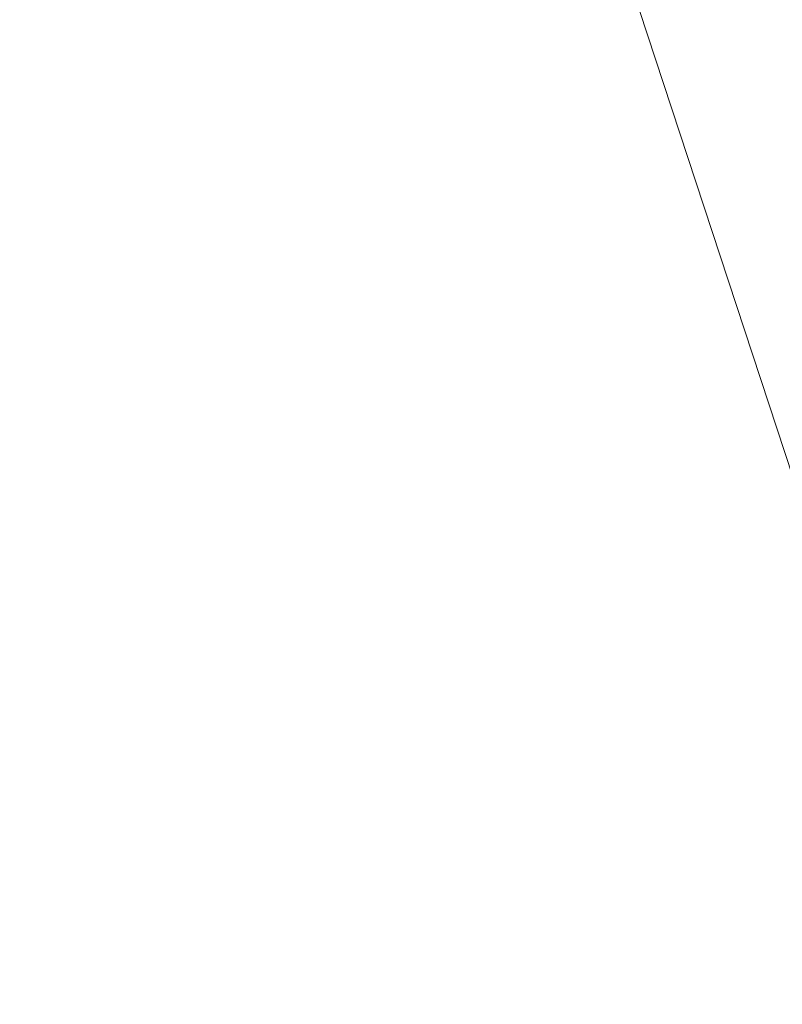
# Model space of a CAD drawing. Header units: millimetres. Extents: x -23340 to 39391, y -3670 to 10897.
# Tile 146 of 256: x 26.83 to 27.91, y 14.13 to 15.52. Entities that reach past the tile are written whole.
import ezdxf

# ---------------------------------------------------------------- set-up
doc = ezdxf.new("R2010")
doc.units = ezdxf.units.MM
doc.layers.add('Logos Leg - Bottom Cap', color=6, linetype='Continuous', lineweight=5)

msp = doc.modelspace()

# ---------------------------------------------------------------- meshes
at = {"layer": 'Logos Leg - Bottom Cap'}
mesh = msp.add_polyface(dxfattribs=at)
corners = [(30.7578, 15.8634, 7.0208), (30.4509, 16.7978, 7.0208), (30.4509, 16.7978, 0.5), (30.7578, 15.8634, 0.5), (37.0143, 8.6763), (30.3912, 19.7389), (30.3308, 20.6888), (30.3308, 21.6406), (30.3912, 22.5905), (30.5117, 23.5347), (30.6918, 24.4693), (30.9309, 25.3906), (31.2279, 26.2949), (31.5816, 27.1785), (31.1462, 16.0047, 0.0076), (30.8475, 16.9143, 0.0076), (30.9309, 16.9388), (31.2279, 16.0345), (30.4582, 16.8, 0.4132), (30.7649, 15.866, 0.4132), (30.6071, 17.8409, 0.0076), (30.6918, 17.8601), (30.4259, 18.781, 0.0076), (30.5117, 18.7947), (38.2753, 18.5995, 10), (38.1268, 19.0517, 10), (38.0073, 19.5123, 10), (30.2038, 17.7499, 7.0208), (37.9172, 19.9797, 10), (30.0177, 18.7157, 7.0208), (37.857, 20.4518, 10), (29.8932, 19.6913, 7.0208), (37.8268, 20.9267, 10), (29.8308, 20.6729, 7.0208), (30.7667, 16.8906, 0.0302), (31.0671, 15.9759, 0.0302), (30.6909, 16.8683, 0.067), (30.9928, 15.9489, 0.067), (30.6223, 16.8482, 0.117), (30.9257, 15.9245, 0.117), (30.5632, 16.8308, 0.1786), (30.8677, 15.9034, 0.1786), (30.5152, 16.8167, 0.25), (30.8207, 15.8863, 0.25), (30.4798, 16.8063, 0.329), (30.7861, 15.8737, 0.329), (30.5249, 17.8224, 0.0302), (30.4478, 17.805, 0.067), (30.3781, 17.7892, 0.117), (30.318, 17.7756, 0.1786), (30.2692, 17.7646, 0.25), (30.3427, 18.7677, 0.0302), (36.5398, 17.9681, 19), (27.9379, 14.8373, 16.5208), (27.5716, 15.9526, 16.5208), (36.3547, 18.5316, 19), (27.2768, 17.0889, 16.5208), (36.2058, 19.1056, 19), (27.0546, 18.2416, 16.5208), (36.0935, 19.688, 19), (26.906, 19.4061, 16.5208), (36.0184, 20.2763, 19), (26.8316, 20.5777, 16.5208), (35.9808, 20.8681, 19), (26.8316, 21.7516, 16.5208), (35.9808, 21.4612, 19)]
mesh.append_faces([[corners[k] for k in face] for face in [(0, 1, 2, 3), (14, 15, 16, 17), (3, 2, 18, 19), (15, 20, 21, 16), (20, 22, 23, 21), (24, 25, 1, 0), (25, 26, 27, 1), (26, 28, 29, 27), (28, 30, 31, 29), (30, 32, 33, 31), (34, 15, 14), (35, 34, 14), (36, 34, 35), (37, 36, 35), (38, 36, 37), (39, 38, 37), (40, 38, 39), (41, 40, 39), (42, 40, 41), (43, 42, 41), (44, 42, 43), (45, 44, 43), (18, 44, 45), (46, 20, 15), (34, 46, 15), (47, 46, 34), (36, 47, 34), (48, 47, 36), (38, 48, 36), (49, 48, 38), (40, 49, 38), (42, 50, 40), (51, 22, 20), (46, 51, 20), (52, 53, 54, 55), (55, 54, 56, 57), (57, 56, 58, 59), (59, 58, 60, 61), (61, 60, 62, 63), (63, 62, 64, 65)]])
mesh.append_faces([[corners[k] for k in face] for face in [(4, 5, 6), (4, 6, 7), (4, 7, 8), (4, 8, 9), (4, 9, 10), (4, 10, 11), (4, 11, 12), (4, 12, 13)]], dxfattribs={"vtx0": -1, "vtx2": -1})

doc.saveas('drawing.dxf')
